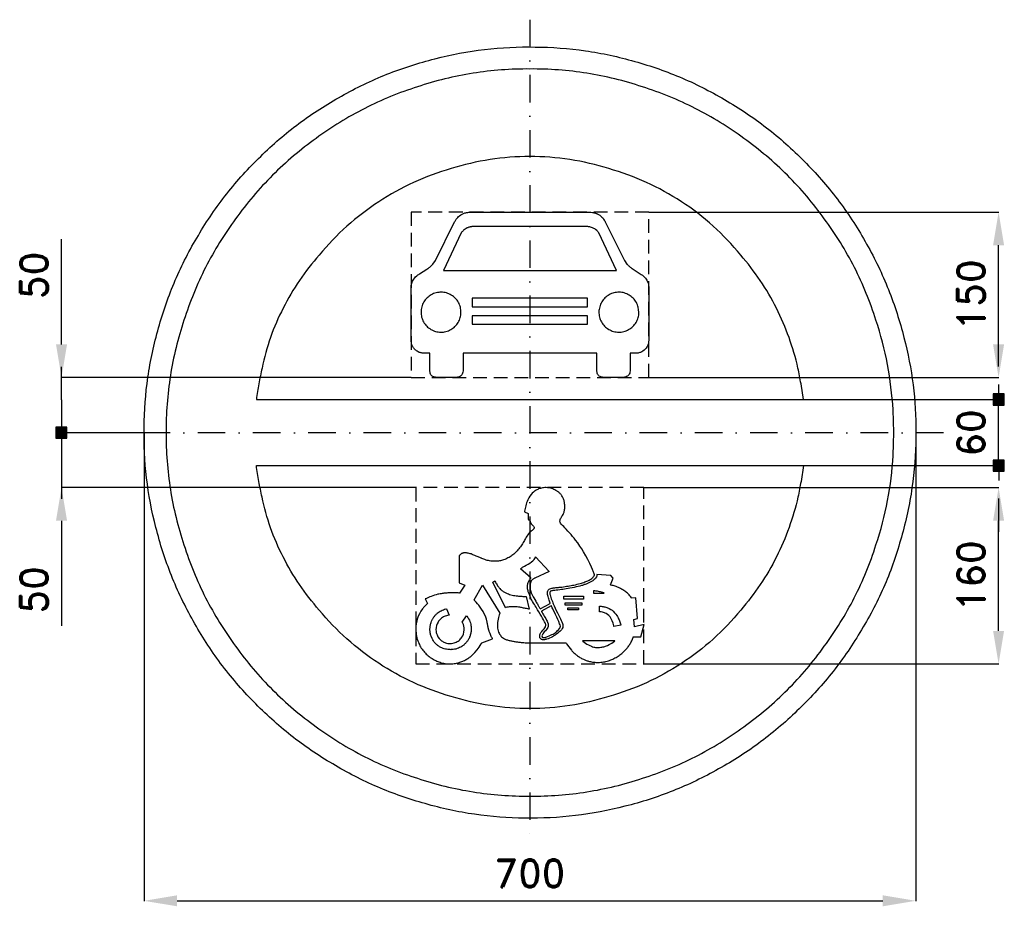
# Model space of a CAD drawing. Header units: millimetres. Extents: x -463 to 430, y -430 to 375.
import ezdxf

# ---------------------------------------------------------------- set-up
doc = ezdxf.new("R2010")
doc.units = ezdxf.units.MM
doc.header["$LTSCALE"] = 5
doc.linetypes.add('ČERCHOVANÁX2', pattern=[2, 1, -0.5, 0, -0.5])
doc.linetypes.add('ČÁRKOVANÁX2', pattern=[1.5, 1, -0.5])
doc.layers.add('Kóty', color=2, linetype='Continuous')
doc.layers.add('Značka', color=7, linetype='Continuous')
doc.styles.get("Standard").update_dxf_attribs({"font": 'romand.shx', "height": 25})
doc.dimstyles.get("Standard").update_dxf_attribs({"dimtxt": 25, "dimasz": 30, "dimexe": 0.18, "dimexo": 0.0625, "dimgap": 12.5, "dimtad": 1, "dimdec": 0, "dimzin": 0, "dimdsep": 46, "dimtxsty": 'Standard', "dimcen": 0.09, "dimadec": 0, "dimazin": 0, "dimtfac": 1, "dimtdec": 0, "dimtofl": 0, "dimtmove": 0, "dimatfit": 3, "dimfxl": 1, "dimtolj": 1, "dimtzin": 0, "dimarcsym": 0})

# ---------------------------------------------------------------- blocks, each defined once
blk = doc.blocks.new('*D2')
at = {"layer": 'Defpoints', "color": 0, "transparency": 16777216}
for p in [(107.78, 200.23), (425.04, 200.23), (107.78, 50.23)]:
    blk.add_point(p, dxfattribs=at)
at = {"layer": 'Kóty', "color": 0, "lineweight": -2, "transparency": 16777216}
for p, q in [((107.84, 200.23), (425.22, 200.23)), ((425.04, 80.23), (425.04, 170.23)), ((107.84, 50.23), (425.22, 50.23))]:
    blk.add_line(p, q, dxfattribs=at)
at = {"layer": 'Kóty', "color": 0, "transparency": 16777216}
for points in [[(420.04, 170.23), (430.04, 170.23), (425.04, 200.23)], [(420.04, 80.23), (430.04, 80.23), (425.04, 50.23)]]:
    blk.add_solid(points, dxfattribs=at)
at = {"layer": 'Kóty', "color": 0, "transparency": 16777216, "insert": (400.04, 125.23), "char_height": 25, "attachment_point": 5, "rotation": 90}
blk.add_mtext('\\A1;150', dxfattribs=at)
blk = doc.blocks.new('*D3')
at = {"layer": 'Defpoints', "color": 0, "transparency": 16777216}
for p in [(103.27, -49.78), (425.04, -49.78), (103.27, -209.78)]:
    blk.add_point(p, dxfattribs=at)
at = {"layer": 'Kóty', "color": 0, "lineweight": -2, "transparency": 16777216}
for p, q in [((103.33, -49.78), (425.22, -49.78)), ((425.04, -179.78), (425.04, -79.78)), ((103.33, -209.78), (425.22, -209.78))]:
    blk.add_line(p, q, dxfattribs=at)
at = {"layer": 'Kóty', "color": 0, "transparency": 16777216}
for points in [[(420.04, -79.78), (430.04, -79.78), (425.04, -49.78)], [(420.04, -179.78), (430.04, -179.78), (425.04, -209.78)]]:
    blk.add_solid(points, dxfattribs=at)
at = {"layer": 'Kóty', "color": 0, "transparency": 16777216, "insert": (400.04, -129.78), "char_height": 25, "attachment_point": 5, "rotation": 90}
blk.add_mtext('\\A1;160', dxfattribs=at)
blk = doc.blocks.new('*D4')
at = {"layer": 'Defpoints', "color": 0, "transparency": 16777216}
for p in [(-350.06, 0.01), (349.97, 0.23), (349.97, -424.82)]:
    blk.add_point(p, dxfattribs=at)
at = {"layer": 'Kóty', "color": 0, "lineweight": -2, "transparency": 16777216}
for p, q in [((349.97, 0.17), (349.97, -425)), ((-350.06, -0.05), (-350.06, -425)), ((-320.06, -424.82), (319.97, -424.82))]:
    blk.add_line(p, q, dxfattribs=at)
at = {"layer": 'Kóty', "color": 0, "transparency": 16777216}
for points in [[(-320.06, -419.82), (-320.06, -429.82), (-350.06, -424.82)], [(319.97, -419.82), (319.97, -429.82), (349.97, -424.82)]]:
    blk.add_solid(points, dxfattribs=at)
at = {"layer": 'Kóty', "color": 0, "transparency": 16777216, "insert": (-0.05, -399.82), "char_height": 25, "attachment_point": 5}
blk.add_mtext('\\A1;700', dxfattribs=at)

msp = doc.modelspace()

# ---------------------------------------------------------------- hatches: boundary and pattern name
at = {"layer": 'Kóty'}
h = msp.add_hatch(color=256, dxfattribs=at)
h.dxf.hatch_style = 1
h.paths.add_polyline_path([(420.04, 25.23), (430.04, 25.23), (430.04, 35.23), (420.04, 35.23)])
h = msp.add_hatch(color=256, dxfattribs=at)
h.dxf.hatch_style = 1
h.paths.add_polyline_path([(-430.1, -4.99), (-420.1, -4.99), (-420.1, 5.01), (-430.1, 5.01)])
h = msp.add_hatch(color=256, dxfattribs=at)
h.dxf.hatch_style = 1
h.paths.add_polyline_path([(420.22, -34.77), (430.22, -34.77), (430.22, -24.77), (420.22, -24.77)])

# ---------------------------------------------------------------- linework, layer by layer
for p, q in [((-424.92, 80.23), (-424.92, 175.71)), ((425.04, 60.23), (425.04, 154.52)), ((-424.92, 30.01), (-424.92, 60.01)), ((-107.91, 50.23), (-425.1, 50.23)), ((-424.92, 30.01), (-424.92, -59.99)), ((248.16, 30.23), (425.22, 30.23)), ((-350.06, 0.01), (-425.1, 0.01)), ((248.16, -29.77), (425.22, -29.77)), ((-103.69, -49.78), (-425.1, -49.78)), ((425.04, -59.77), (425.04, -89.77)), ((-424.92, -79.78), (-424.92, -175.26))]:
    msp.add_line(p, q, dxfattribs=at)
for points in [[(425.04, 43.85), (425.04, 35.23)], [(420.04, 35.23), (430.04, 25.23)], [(430.04, 35.23), (420.04, 25.23)], [(425.04, -29.77), (425.04, 30.23)], [(-430.1, 5.01), (-420.1, -4.99)], [(-420.1, 5.01), (-430.1, -4.99)], [(420.22, -24.77), (430.22, -34.77)], [(430.22, -24.77), (420.22, -34.77)], [(425.22, -34.77), (425.22, -43.38)]]:
    msp.add_lwpolyline(points, dxfattribs=at)
for points in [[(420.04, 25.23), (430.04, 25.23), (430.04, 35.23), (420.04, 35.23)], [(-430.1, -4.99), (-420.1, -4.99), (-420.1, 5.01), (-430.1, 5.01)], [(420.22, -34.77), (430.22, -34.77), (430.22, -24.77), (420.22, -24.77)]]:
    msp.add_lwpolyline(points, close=True, dxfattribs=at)
for points in [[(-429.92, 80.23), (-419.92, 80.23), (-424.92, 50.23)], [(-429.92, -79.78), (-419.92, -79.78), (-424.92, -49.78)]]:
    msp.add_solid(points, dxfattribs=at)
at = {"layer": 'Značka', "color": 6, "linetype": 'ČERCHOVANÁX2', "lineweight": 25, "ltscale": 5}
for p, q in [((-0.06, 375.01), (-0.06, -374.99)), ((374.94, 0.01), (-375.06, 0.01))]:
    msp.add_line(p, q, dxfattribs=at)
at = {"layer": 'Značka', "color": 5}
for points in [[(349.97, 0.23), (349.96, -2.06), (349.94, -4.35, -0.032172), (346.46, -49.98, -0.035727), (336.83, -94.77, -0.036662), (321.8, -138.03, -0.034747), (300.76, -178.72, -0.03404), (274.93, -216.54, -0.034454), (244.2, -250.47, -0.034562), (209.48, -280.33, -0.034429), (170.99, -305.14, -0.03439), (129.72, -324.99, -0.034416), (86.12, -339, -0.034424), (41.13, -347.49, -0.034416), (-4.61, -349.74, -0.034415), (-50.27, -346.29, -0.034415), (-95.03, -336.62, -0.034419), (-138.25, -321.48, -0.034416), (-178.98, -300.56, -0.034418), (-216.81, -274.74, -0.034416), (-250.74, -243.99, -0.034417), (-280.59, -209.27, -0.034415), (-305.4, -170.79, -0.034417), (-325.25, -129.52, -0.034417), (-339.26, -85.92, -0.034414), (-347.75, -40.93, -0.034418), (-350, 4.81, -0.034419), (-346.56, 50.47, -0.034417), (-336.89, 95.23, -0.034418), (-321.75, 138.45, -0.034416), (-300.82, 179.18, -0.034417), (-275.01, 217.01, -0.034413), (-244.26, 250.94, -0.034415), (-209.53, 280.79, -0.034415), (-171.05, 305.6, -0.034416), (-129.78, 325.45, -0.034416), (-86.18, 339.46, -0.034414), (-41.19, 347.95, -0.034419), (4.55, 350.2, -0.034416), (50.21, 346.76, -0.034419), (94.97, 337.09, -0.034414), (138.19, 321.95, -0.034414), (178.92, 301.02, -0.034418), (216.74, 275.21, -0.034408), (250.68, 244.46, -0.034415), (280.54, 209.73, -0.034491), (305.34, 171.25, -0.034422), (325.17, 129.99, -0.034082), (339.2, 86.38, -0.03279), (347.48, 43.61, -0.034265), (349.97, 0.23)], [(55.31, 200.23), (56.57, 200.05, -0.012933), (57.82, 199.82, -0.017296), (58.89, 199.55, -0.021898), (59.94, 199.21, -0.0251), (61.07, 198.72), (62.16, 198.12), (63.25, 197.41), (64.28, 196.62), (65.14, 195.85), (65.94, 195.01), (66.68, 194.08), (67.35, 193.09), (67.82, 192.29), (68.27, 191.48), (85.66, 156.55), (87.94, 153.19), (88.32, 152.79), (88.7, 152.39), (89.15, 151.95), (89.6, 151.52), (90.03, 151.14), (90.47, 150.76), (90.89, 150.42), (91.32, 150.09), (91.69, 149.81), (92.07, 149.54), (92.77, 149.08), (93.48, 148.64), (100.02, 144.41), (100.98, 143.77), (101.92, 143.1), (102.93, 142.28), (103.85, 141.37), (104.62, 140.46), (105.3, 139.5), (105.88, 138.54), (106.4, 137.54), (106.78, 136.67), (107.1, 135.78), (107.41, 134.63), (107.62, 133.45), (107.71, 132.92), (107.78, 132.38), (107.78, 84.07), (107.61, 82.63), (107.36, 81.2), (106.91, 79.66), (106.23, 78.2), (105.43, 76.98), (104.46, 75.87), (103.45, 74.93), (102.33, 74.11), (101.32, 73.5, -0.031349), (100.24, 73.01, -0.037186), (98.8, 72.57, -0.02473), (97.31, 72.31), (96.63, 72.23), (95.94, 72.15), (90.82, 72.16), (90.82, 56.26), (90.69, 55.13), (90.43, 54.03, -0.079557), (89.65, 52.56, -0.085166), (88.45, 51.43, -0.082705), (86.77, 50.65, -0.025908), (84.91, 50.23), (66.51, 50.23, -0.019269), (64.99, 50.54, -0.05959), (63.56, 51.07, -0.076981), (62.27, 52.05, -0.081007), (61.34, 53.36, -0.063371), (60.84, 54.77), (60.59, 56.26), (60.59, 72.16), (-60.65, 72.16), (-60.65, 56.26), (-60.79, 55.15), (-61.07, 54.06, -0.079323), (-61.88, 52.56, -0.085958), (-63.12, 51.4, -0.078935), (-64.76, 50.65, -0.024831), (-66.57, 50.23), (-84.97, 50.23, -0.020616), (-86.56, 50.54, -0.063573), (-88.05, 51.11, -0.077053), (-89.3, 52.08, -0.081499), (-90.2, 53.38, -0.064404), (-90.66, 54.78), (-90.88, 56.26), (-90.88, 72.16), (-96, 72.15), (-96.84, 72.24), (-97.67, 72.35, -0.024104), (-99.07, 72.62, -0.036686), (-100.41, 73.05, -0.031035), (-101.43, 73.52), (-102.39, 74.11, -0.028144), (-103.56, 74.98, -0.029247), (-104.62, 75.98, -0.034009), (-105.62, 77.15, -0.039932), (-106.43, 78.46, -0.041668), (-107.08, 79.97), (-107.49, 81.56), (-107.7, 82.81), (-107.84, 84.07), (-107.84, 132.38), (-107.75, 133.03), (-107.65, 133.69), (-107.43, 134.79), (-107.13, 135.87), (-106.82, 136.72), (-106.46, 137.54), (-105.91, 138.59), (-105.29, 139.59), (-104.57, 140.61), (-103.75, 141.54), (-102.79, 142.46), (-101.75, 143.27), (-100.92, 143.85), (-100.08, 144.41), (-93.54, 148.64), (-92.81, 149.1), (-92.09, 149.57), (-91.74, 149.82), (-91.38, 150.09), (-90.93, 150.44), (-90.48, 150.8), (-90.02, 151.19), (-89.58, 151.6), (-89.11, 152.04), (-88.67, 152.49), (-88.33, 152.84), (-88, 153.19), (-85.72, 156.55), (-68.33, 191.48), (-67.97, 192.12), (-67.61, 192.75), (-66.95, 193.79), (-66.2, 194.78), (-65.54, 195.51), (-64.82, 196.2), (-63.83, 197.03), (-62.77, 197.78, -0.023494), (-61.6, 198.48, -0.027237), (-60.36, 199.06, -0.028183), (-58.99, 199.54, -0.022841), (-57.57, 199.88, -0.011721), (-56.47, 200.07), (-55.37, 200.23), (55.31, 200.23)], [(78.36, 147.32), (62.36, 181.62), (61.88, 182.17), (61.39, 182.72), (60.51, 183.61), (59.55, 184.42), (58.7, 185.02), (57.8, 185.53), (56.81, 186.01), (55.8, 186.41), (54.87, 186.71, 0.021097), (53.92, 186.94, 0.021434), (52.93, 187.1, 0.017885), (51.92, 187.17, 0.009554), (51.14, 187.19), (50.36, 187.19), (-50.42, 187.19, 0.003699), (-51.31, 187.19, 0.011102), (-52.2, 187.16, 0.017833), (-53.18, 187.07, 0.02082), (-54.15, 186.91, 0.019989), (-55.07, 186.68, 0.017343), (-55.96, 186.38, 0.017529), (-56.92, 185.99), (-57.86, 185.53), (-58.81, 184.99), (-59.7, 184.36, 0.028285), (-60.71, 183.49), (-61.63, 182.52), (-62.03, 182.08), (-62.42, 181.62), (-78.42, 147.32), (78.36, 147.32)], [(-62.58, 109.48), (-62.77, 111.73, 0.029146), (-63.14, 113.94, 0.038455), (-63.85, 116.2, 0.034267), (-64.89, 118.34, 0.033143), (-66.18, 120.33, 0.034384), (-67.72, 122.13, 0.034699), (-69.48, 123.72, 0.034483), (-71.44, 125.06, 0.03439), (-73.55, 126.14, 0.034454), (-75.78, 126.93, 0.034392), (-78.1, 127.43, 0.034387), (-80.47, 127.61, 0.034433), (-82.83, 127.49, 0.034389), (-85.16, 127.05, 0.034366), (-87.42, 126.32, 0.034513), (-89.56, 125.3, 0.034383), (-91.55, 124.01, 0.034387), (-93.35, 122.46, 0.034405), (-94.94, 120.71, 0.034354), (-96.28, 118.75, 0.03444), (-97.36, 116.64, 0.034403), (-98.15, 114.4, 0.034416), (-98.65, 112.08, 0.034392), (-98.83, 109.72, 0.034485), (-98.71, 107.35, 0.034498), (-98.27, 105.02, 0.034398), (-97.54, 102.76, 0.034492), (-96.52, 100.63, 0.034496), (-95.23, 98.63, 0.034465), (-93.69, 96.83, 0.034372), (-91.93, 95.24, 0.034439), (-89.97, 93.91, 0.034394), (-87.86, 92.82, 0.034403), (-85.62, 92.04, 0.034429), (-83.3, 91.54, 0.034392), (-80.94, 91.36, 0.034485), (-78.57, 91.47, 0.034389), (-76.24, 91.91, 0.03443), (-73.98, 92.64, 0.034399), (-71.85, 93.67, 0.034413), (-69.85, 94.95, 0.03439), (-68.06, 96.5, 0.034402), (-66.46, 98.26, 0.034602), (-65.13, 100.21, 0.034418), (-64.04, 102.32, 0.033723), (-63.26, 104.56, 0.034456), (-62.75, 106.88, 0.037338), (-62.58, 109.24), (-62.58, 109.36), (-62.58, 109.48)], [(98.77, 109.48), (98.57, 111.73), (98.21, 113.94, 0.038357), (97.49, 116.2, 0.03422), (96.46, 118.34, 0.03323), (95.17, 120.33, 0.034464), (93.63, 122.13, 0.034663), (91.87, 123.72, 0.034425), (89.91, 125.06, 0.03439), (87.8, 126.14, 0.034438), (85.56, 126.93, 0.034379), (83.24, 127.43, 0.034387), (80.88, 127.61, 0.034434), (78.51, 127.49, 0.034381), (76.18, 127.05, 0.034366), (73.92, 126.32, 0.034489), (71.79, 125.3, 0.034327), (69.79, 124.01, 0.034355), (68, 122.46, 0.034481), (66.4, 120.71, 0.034354), (65.07, 118.75, 0.03444), (63.98, 116.64, 0.0345), (63.2, 114.4, 0.034416), (62.7, 112.08, 0.034495), (62.52, 109.72, 0.034433), (62.64, 107.35, 0.034346), (63.08, 105.02, 0.034496), (63.8, 102.76, 0.034446), (64.83, 100.63, 0.034323), (66.11, 98.63, 0.034503), (67.66, 96.83, 0.034474), (69.42, 95.24, 0.0345), (71.38, 93.91, 0.034394), (73.48, 92.82, 0.034384), (75.72, 92.04, 0.034429), (78.04, 91.54, 0.034382), (80.41, 91.36, 0.034485), (82.77, 91.47, 0.034381), (85.1, 91.91, 0.034444), (87.36, 92.64, 0.034355), (89.5, 93.67, 0.034386), (91.49, 94.95, 0.034457), (93.29, 96.5, 0.034362), (94.88, 98.26, 0.03456), (96.22, 100.21, 0.034463), (97.3, 102.32, 0.033723), (98.09, 104.56, 0.034456), (98.59, 106.88, 0.037235), (98.77, 109.24), (98.77, 109.36), (98.77, 109.48)], [(93.63, -185.21), (100.5, -185.22), (103.42, -173.95), (94.93, -176.2), (94.2, -169.45), (97.59, -168.47), (96.15, -149.82), (92.18, -150.15), (92.08, -150), (91.98, -149.84), (91.33, -148.86), (90.62, -147.91), (89.96, -147.12), (89.25, -146.36), (88.48, -145.63), (87.67, -144.95), (86.93, -144.38), (86.16, -143.84), (85.21, -143.2), (84.24, -142.58), (84.05, -142.46), (83.86, -142.35), (83.71, -142.25), (83.55, -142.16), (83.25, -141.98), (82.93, -141.8), (82.16, -141.37), (81.37, -140.97), (80.32, -140.48), (79.25, -140.04), (78.19, -139.63), (77.11, -139.25), (76.24, -138.97), (75.37, -138.71), (74.43, -138.45), (73.49, -138.2), (73.32, -138.16), (73.16, -138.12), (75.52, -131.96), (73.46, -129.59), (60.77, -128.62), (60.75, -128.91), (60.72, -129.2, -0.074234), (60.32, -130.62), (59.55, -131.89, -0.054898), (58.33, -133.23, -0.034166), (56.89, -134.34, -0.030923), (54.61, -135.7, -0.02204), (52.19, -136.82, -0.016973), (49.52, -137.84, -0.012899), (46.79, -138.7), (45.2, -139.15), (43.59, -139.56), (41.9, -139.95), (40.19, -140.31), (38.14, -140.71), (36.09, -141.1), (34.49, -141.39), (32.89, -141.67), (31.31, -141.93), (29.73, -142.17), (28.43, -142.35), (27.12, -142.52), (25.38, -142.74, -0.004948), (23.63, -142.92), (22.49, -143.03), (21.34, -143.15), (20.57, -143.24, 0.023742), (19.81, -143.4), (19.39, -143.52), (18.99, -143.69), (18.75, -143.82), (18.54, -143.99), (18.36, -144.17), (18.21, -144.39), (18.12, -144.58), (18.05, -144.78), (17.98, -145.23), (17.99, -145.68), (18.08, -146.39), (18.22, -147.09), (18.53, -148.28), (18.89, -149.46), (19.32, -150.74), (19.79, -152.01), (20.27, -153.24), (20.76, -154.45), (21.03, -155.1), (21.31, -155.75), (21.57, -156.38), (21.85, -157), (22.84, -159.19), (23.87, -161.36), (24.8, -163.28), (25.74, -165.21), (26.65, -167.08), (27.53, -168.97), (28.13, -170.35), (28.75, -171.73), (29.39, -173.16, -0.0646), (29.81, -174.65), (29.86, -175.65), (29.67, -176.62), (29.16, -177.74), (28.43, -178.75), (27.36, -179.97), (26.19, -181.09), (24.9, -182.18), (23.53, -183.19), (22.87, -183.65), (22.2, -184.08), (21.34, -184.6), (20.47, -185.09), (19.12, -185.77), (17.74, -186.39), (16.43, -186.91), (15.1, -187.35, -0.022573), (13.84, -187.68, -0.034074), (12.55, -187.86, -0.035875), (11.68, -187.87, -0.056644), (10.83, -187.72), (10.47, -187.6), (10.14, -187.43), (9.72, -187.07), (9.38, -186.63, -0.087165), (8.87, -185.43, -0.08812), (8.8, -184.14), (8.97, -183.28), (9.3, -182.48), (9.94, -181.41), (10.72, -180.43), (11.79, -179.22), (12.84, -178), (13.46, -177.16), (13.97, -176.26), (14.21, -175.61), (14.33, -174.94), (14.28, -174.09), (14.04, -173.25), (13.66, -172.36), (13.22, -171.51), (12.35, -169.89), (11.47, -168.28), (10.39, -166.38), (9.28, -164.51), (8.11, -162.55), (6.93, -160.6), (6.24, -159.47), (5.54, -158.34), (4.79, -157.13), (4.04, -155.92), (3.17, -154.54), (2.33, -153.15), (1.73, -152.06), (1.17, -150.95), (0.65, -149.84), (0.17, -148.72), (-0.21, -147.78), (-0.58, -146.83), (-1.06, -145.54), (-1.51, -144.24), (-1.77, -143.37), (-1.98, -142.48), (-2.11, -141.77), (-2.19, -141.05), (-2.24, -140.36), (-2.26, -139.67), (-2.24, -139.16), (-2.21, -138.65), (-2.15, -138.07), (-2.05, -137.49), (-1.86, -136.7), (-1.61, -135.93), (-1.37, -135.32), (-1.1, -134.71), (-0.81, -134.13), (-0.5, -133.56), (-0.23, -133.12), (0.04, -132.68), (0.34, -132.24), (0.64, -131.8), (0.7, -131.72), (0.75, -131.65), (-8.69, -123.49), (-8.5, -123.33), (-8.3, -123.16, -0.02978), (-6.77, -122.03), (-5.13, -121.04), (-3.43, -120.09), (-1.72, -119.16), (-0.09, -118.22), (1.49, -117.18), (2.7, -116.23, 0.04157), (3.77, -115.12), (4.45, -114.15), (4.93, -113.07), (4.99, -112.84), (5.05, -112.61), (17.5, -125.88), (4.34, -131.91), (4.12, -132.01), (3.9, -132.12, 0.043485), (2.77, -132.83, 0.054262), (1.8, -133.75), (1.21, -134.51), (0.76, -135.35), (0.41, -136.26), (0.19, -137.21), (0.07, -138.15), (0.04, -139.1), (0.05, -139.49), (0.06, -139.88), (0.09, -140.3), (0.12, -140.71), (0.26, -141.88), (0.49, -143.04), (0.8, -144.14), (1.19, -145.22), (1.7, -146.46), (2.27, -147.67), (2.83, -148.77), (3.41, -149.86), (4.3, -151.4), (5.21, -152.92), (5.75, -153.82), (6.28, -154.72), (6.66, -155.37), (7.04, -156.03), (7.41, -156.66), (7.77, -157.29), (8.08, -157.81), (8.4, -158.32), (8.76, -158.91), (9.14, -159.5), (9.21, -159.61), (9.29, -159.72), (18.36, -154.87), (18.32, -154.78), (18.28, -154.68), (17.95, -153.81), (17.63, -152.93), (17.28, -151.88), (16.96, -150.82), (16.64, -149.7), (16.35, -148.58), (16.16, -147.74), (16, -146.9), (15.87, -146.06), (15.83, -145.21), (15.92, -144.29), (16.21, -143.42), (16.53, -142.86), (16.95, -142.38), (17.46, -141.97), (18.03, -141.65), (18.87, -141.3), (19.75, -141.05), (20.35, -140.93), (20.94, -140.83), (21.8, -140.72), (22.66, -140.63), (23.55, -140.55), (24.43, -140.46), (25.15, -140.39), (25.87, -140.31), (26.51, -140.24), (27.16, -140.17), (27.58, -140.12), (28.01, -140.06), (28.38, -140.02), (28.75, -139.97), (30.27, -139.77), (31.79, -139.55), (33.15, -139.34), (34.52, -139.12), (35.95, -138.87), (37.38, -138.62), (38.56, -138.39), (39.74, -138.16), (41.25, -137.86), (42.75, -137.53), (44.12, -137.21), (45.47, -136.85), (46.59, -136.52), (47.7, -136.17), (48.79, -135.79), (49.87, -135.39), (50.71, -135.05), (51.56, -134.7), (52.59, -134.25), (53.61, -133.77), (54.49, -133.29), (55.33, -132.75), (56.02, -132.23), (56.68, -131.67), (57.24, -131.12), (57.75, -130.52), (58.05, -130.09), (58.29, -129.63), (58.38, -129.38), (58.44, -129.12), (58.45, -128.96), (58.43, -128.8), (58.42, -128.73), (58.4, -128.67), (58.29, -128.31), (58.18, -127.96), (57.92, -127.18), (57.64, -126.41), (56.75, -124.16), (55.79, -121.94), (54.18, -118.5), (52.47, -115.11), (50.57, -111.55), (48.57, -108.04), (46.97, -105.38), (45.31, -102.76), (43.43, -99.99), (41.42, -97.32), (40.06, -95.68), (38.66, -94.07), (37.23, -92.45), (35.78, -90.84), (34.29, -89.2), (32.79, -87.56), (31.7, -86.36), (30.59, -85.18), (29.48, -84.04), (28.4, -82.85), (27.79, -82.06), (27.36, -81.19), (27.21, -80.56), (27.19, -79.92), (27.27, -79.29), (27.44, -78.68), (27.77, -77.88), (28.18, -77.12), (28.59, -76.45), (29.02, -75.78), (29.53, -74.99), (30, -74.18), (30.5, -73.17), (30.89, -72.11), (31.12, -71.26), (31.29, -70.4), (31.41, -69.54), (31.47, -68.67), (31.5, -67.94), (31.5, -67.22), (31.49, -66.25), (31.46, -65.28, 0.039101), (31.07, -62.25, 0.056634), (30.13, -59.36, 0.048998), (28.96, -57.22, 0.041703), (27.41, -55.31, 0.038886), (25.59, -53.62, 0.038553), (23.53, -52.25, 0.030468), (21.71, -51.32, 0.027857), (19.78, -50.62, 0.03563), (17.18, -50, 0.038033), (14.52, -49.77, 0.032047), (12.39, -49.85, 0.033767), (10.3, -50.21, 0.027771), (8.63, -50.68, 0.026711), (7.03, -51.34, 0.025988), (5.52, -52.13, 0.025857), (4.1, -53.08), (3.05, -53.92), (2.07, -54.85), (0.96, -56.11), (-0.02, -57.47), (-1.05, -59.15), (-1.94, -60.89), (-2.52, -62.22), (-3.03, -63.57), (-3.45, -64.91), (-3.82, -66.27), (-4.09, -67.42), (-4.33, -68.57), (-4.6, -69.91), (-4.86, -71.25), (-4.91, -71.51), (-4.95, -71.76), (-1.57, -73.25), (-1.66, -78.79), (-1.57, -78.8), (-1.48, -78.81, -0.048168), (-1.1, -78.9), (-0.75, -79.07), (-0.49, -79.27), (-0.27, -79.51), (-0.06, -79.83), (0.11, -80.18), (0.3, -80.66), (0.47, -81.15), (0.6, -81.51), (0.74, -81.86), (0.94, -82.28), (1.2, -82.69), (1.59, -83.17), (2.02, -83.62), (2.43, -84.04), (2.83, -84.47), (3.19, -84.87), (3.52, -85.3), (3.7, -85.59), (3.84, -85.91), (3.87, -86.05), (3.88, -86.19), (3.85, -86.38), (3.77, -86.57), (3.6, -86.82), (3.4, -87.05), (3.11, -87.39), (2.81, -87.72), (2.49, -88.04), (2.16, -88.35), (1.83, -88.65), (1.5, -88.93), (1.3, -89.09), (1.11, -89.25), (0.9, -89.42), (0.69, -89.58), (-0.38, -90.55), (-1.33, -91.63), (-2.09, -92.64), (-2.79, -93.69), (-3.45, -94.79), (-4.08, -95.9), (-4.55, -96.77), (-5.01, -97.64), (-5.55, -98.63), (-6.1, -99.62, -0.029621), (-8.66, -103.59, -0.032922), (-11.7, -107.21, -0.032154), (-14.72, -110.09, -0.035332), (-18.1, -112.54, -0.040023), (-21.9, -114.57, -0.045117), (-25.98, -115.93, -0.039623), (-29.6, -116.55, -0.036973), (-33.28, -116.61, -0.042115), (-37.71, -116.03, -0.040465), (-41.97, -114.74), (-42.79, -114.42), (-43.6, -114.09), (-43.72, -114.04), (-43.83, -113.99), (-44.07, -113.89), (-44.3, -113.79), (-44.89, -113.54), (-45.48, -113.29), (-46.28, -112.95), (-47.07, -112.61), (-47.89, -112.26), (-48.7, -111.92), (-49.36, -111.64), (-50.03, -111.37), (-50.87, -111.02), (-51.71, -110.67), (-52.59, -110.32), (-53.48, -109.99), (-54.33, -109.72), (-55.2, -109.5), (-56.09, -109.3), (-56.98, -109.14), (-57.68, -109.05), (-58.38, -109, 0.019944), (-59.17, -108.98, 0.029439), (-59.97, -109.05, 0.025288), (-60.53, -109.15), (-61.09, -109.31), (-61.55, -109.49), (-61.99, -109.7), (-62.42, -109.94), (-62.83, -110.22), (-63.15, -110.45), (-63.45, -110.7), (-63.75, -110.98), (-64.03, -111.28), (-64.08, -111.33), (-64.12, -111.38), (-64.12, -136.33), (-59.02, -138.19), (-63.87, -145.45), (-64.08, -145.43), (-64.29, -145.42, 0.008072), (-65.88, -145.31, 0.006752), (-67.47, -145.25, 0.005868), (-69.1, -145.22, 0.005266), (-70.72, -145.24, 0.005259), (-72.37, -145.28, 0.005265), (-74.01, -145.36, 0.004275), (-75.3, -145.44, 0.004667), (-76.58, -145.54, 0.005953), (-78.07, -145.69, 0.006461), (-79.56, -145.88, 0.0104), (-81.56, -146.2, 0.012907), (-83.54, -146.6), (-85.09, -146.99), (-86.62, -147.44), (-88.13, -147.94), (-89.61, -148.48), (-90.81, -148.95), (-92, -149.44), (-93.31, -150), (-94.6, -150.57), (-94.84, -150.68), (-95.07, -150.78), (-92.9, -154.87), (-93.23, -155.17), (-93.55, -155.47), (-95.6, -157.55, 0.023663), (-97.47, -159.81), (-98.98, -161.95), (-100.27, -164.24), (-101.35, -166.58), (-102.19, -169.03), (-102.72, -171.07), (-103.1, -173.15), (-103.41, -175.94), (-103.48, -178.74, 0.045044), (-102.92, -184.54, 0.052103), (-101.27, -190.12, 0.04344), (-99.19, -194.35, 0.03927), (-96.44, -198.2, 0.037767), (-93.2, -201.61, 0.039048), (-89.48, -204.49, 0.03154), (-86.21, -206.4, 0.03027), (-82.73, -207.91, 0.039991), (-78.08, -209.24, 0.045344), (-73.28, -209.77, 0.043234), (-68.78, -209.54, 0.04026), (-64.38, -208.57, 0.031209), (-60.99, -207.36, 0.031155), (-57.79, -205.74, 0.030192), (-54.78, -203.76, 0.028168), (-52.01, -201.44), (-49.91, -199.34), (-47.99, -197.07), (-46.05, -194.43), (-44.33, -191.64), (-44.04, -191.12), (-43.76, -190.61), (-34.05, -186.94), (-34.09, -186.88), (-34.12, -186.81), (-34.46, -186.2), (-34.78, -185.57), (-35.16, -184.78), (-35.52, -183.98), (-35.91, -183.11), (-36.27, -182.24), (-36.53, -181.57), (-36.78, -180.9), (-36.99, -180.3), (-37.17, -179.69), (-37.19, -179.59), (-37.21, -179.5), (-37.24, -179.41), (-37.26, -179.31), (-37.31, -179.12), (-37.36, -178.92), (-37.49, -178.39), (-37.62, -177.86), (-37.8, -177.08), (-37.99, -176.31), (-38.18, -175.49), (-38.37, -174.68), (-38.51, -174.02), (-38.64, -173.36), (-38.79, -172.56), (-38.94, -171.76), (-39.57, -169.09), (-40.47, -166.5), (-41.44, -164.32), (-42.58, -162.22), (-43.85, -160.15), (-45.23, -158.14), (-46.38, -156.59), (-47.59, -155.09), (-48.87, -153.58), (-50.2, -152.12), (-50.43, -151.87), (-50.66, -151.63), (-43.14, -138.38), (-27.39, -163.8), (-27.4, -163.84), (-27.41, -163.87), (-27.62, -164.53), (-27.83, -165.2), (-28.17, -166.41), (-28.48, -167.63), (-28.83, -169.21), (-29.12, -170.81), (-29.33, -172.23), (-29.47, -173.65), (-29.56, -175.46), (-29.47, -177.26), (-29.29, -178.54), (-28.96, -179.8), (-28.58, -180.86), (-28.11, -181.88), (-27.55, -182.87), (-26.9, -183.81), (-26.33, -184.51), (-25.7, -185.15), (-24.85, -185.87), (-23.93, -186.49, 0.054075), (-21.17, -187.79, 0.02724), (-18.2, -188.63, 0.013942), (-15.16, -189.27, 0.011777), (-12.11, -189.76, 0.009979), (-8.88, -190.15, 0.007823), (-5.63, -190.42, 0.004976), (-3.16, -190.57, 0.004492), (-0.69, -190.67, 0.004346), (1.59, -190.73, 0.005199), (3.87, -190.75), (4.21, -190.75), (4.56, -190.74), (32.52, -190.54), (32.81, -190.98), (33.1, -191.43), (35.19, -194.42), (37.51, -197.24, 0.023613), (39.89, -199.72, 0.025918), (42.51, -201.94, 0.028378), (45.35, -203.92, 0.03089), (48.41, -205.55, 0.025872), (51.09, -206.65, 0.023665), (53.87, -207.47, 0.031804), (57.77, -208.21, 0.033853), (61.74, -208.43, 0.041363), (66.56, -208.04, 0.039755), (71.26, -206.88, 0.032856), (75.2, -205.34, 0.029538), (78.93, -203.33, 0.029285), (82.47, -200.9, 0.031505), (85.69, -198.05, 0.026187), (88, -195.55, 0.026633), (90.04, -192.8, 0.031378), (91.87, -189.71, 0.038654), (93.24, -186.41), (93.44, -185.81), (93.63, -185.21)], [(-33.65, -135.64), (-31.94, -134.46), (-31.87, -134.57), (-31.81, -134.68), (-31.34, -135.51), (-30.87, -136.34), (-30.39, -137.16), (-29.89, -137.98), (-29.37, -138.79), (-28.83, -139.59), (-28.39, -140.2), (-27.92, -140.79), (-27.33, -141.46), (-26.7, -142.09, 0.044582), (-24.42, -143.91, 0.038175), (-21.87, -145.34, 0.027235), (-19.62, -146.29, 0.022237), (-17.29, -147.01, 0.018422), (-14.88, -147.57, 0.014979), (-12.44, -147.96, 0.009667), (-10.46, -148.19, 0.007624), (-8.47, -148.35, 0.005926), (-6.39, -148.47, 0.004223), (-4.31, -148.55), (-3.95, -148.56), (-3.59, -148.57), (-0.63, -160.01), (-0.79, -159.99), (-0.94, -159.97), (-1.99, -159.81), (-3.03, -159.62), (-3.98, -159.44), (-4.93, -159.24), (-5.87, -159.04), (-6.82, -158.84), (-7.58, -158.69), (-8.35, -158.54), (-9.36, -158.37), (-10.36, -158.22), (-11.78, -158.04, 0.0092), (-13.2, -157.92, 0.008738), (-14.4, -157.85, 0.009849), (-15.6, -157.82, 0.011267), (-16.8, -157.84, 0.013125), (-18, -157.92, 0.011311), (-18.95, -158.03), (-19.9, -158.17), (-20.89, -158.38), (-21.87, -158.64), (-22.04, -158.69), (-22.21, -158.74), (-33.65, -135.64)], [(-57.6, -166.17), (-57.46, -166.33), (-57.32, -166.49), (-56.43, -167.62), (-55.65, -168.83), (-55.02, -170.01), (-54.49, -171.24), (-54.06, -172.5), (-53.73, -173.78), (-53.53, -174.83), (-53.39, -175.89), (-53.29, -177.23), (-53.29, -178.58, -0.046033), (-53.68, -181.99, -0.049483), (-54.72, -185.28, -0.041413), (-55.98, -187.81, -0.038929), (-57.63, -190.1, -0.03856), (-59.59, -192.15, -0.040427), (-61.84, -193.87, -0.033289), (-63.84, -195.01, -0.031963), (-65.97, -195.88, -0.03618), (-68.44, -196.54, -0.040067), (-70.96, -196.82, -0.006021), (-71.43, -196.84, -0.001831), (-71.9, -196.85), (-72.34, -196.84), (-72.79, -196.83, -0.012259), (-73.68, -196.77), (-74.56, -196.68, -0.027647), (-76.7, -196.28, -0.029321), (-78.78, -195.65, -0.039762), (-81.37, -194.5, -0.040911), (-83.75, -192.94, -0.041804), (-85.87, -191.06, -0.043021), (-87.63, -188.85, -0.035689), (-88.82, -186.85), (-89.71, -184.7, -0.044415), (-90.47, -181.68, -0.041427), (-90.71, -178.56, -0.04198), (-90.47, -175.35, -0.04364), (-89.7, -172.23, -0.03563), (-88.73, -169.85, -0.035671), (-87.44, -167.64, -0.035545), (-85.89, -165.62, -0.03609), (-84.06, -163.85, -0.028904), (-82.42, -162.59, -0.027091), (-80.65, -161.53, -0.030074), (-78.59, -160.57, -0.032676), (-76.43, -159.87), (-76.03, -159.77), (-75.63, -159.67), (-73.38, -165.54), (-73.66, -165.56), (-73.94, -165.59, 0.04527), (-75.88, -165.99, 0.043428), (-77.73, -166.73, 0.040271), (-79.4, -167.7, 0.037025), (-80.9, -168.91, 0.036418), (-82.25, -170.33, 0.037637), (-83.38, -171.93), (-84.12, -173.32), (-84.69, -174.8), (-85.15, -176.77), (-85.27, -178.8, 0.049783), (-85.02, -181.13, 0.048459), (-84.32, -183.38), (-83.46, -185.12), (-82.34, -186.7, 0.039322), (-81, -188.1, 0.040855), (-79.46, -189.28, 0.034178), (-78.09, -190.06, 0.034554), (-76.63, -190.65, 0.044049), (-74.63, -191.12, 0.041158), (-72.56, -191.26, 0.047594), (-70.11, -191.02, 0.048447), (-67.76, -190.33, 0.03938), (-66, -189.5, 0.040086), (-64.39, -188.4, 0.040104), (-62.99, -187.1, 0.040928), (-61.81, -185.59), (-61.02, -184.24), (-60.41, -182.81), (-59.87, -180.83), (-59.66, -178.8), (-59.66, -177.79), (-59.75, -176.8), (-59.86, -176.03), (-60.01, -175.27), (-60.2, -174.56), (-60.43, -173.87), (-60.62, -173.36), (-60.84, -172.86), (-61.07, -172.38), (-61.33, -171.91), (-61.38, -171.83), (-61.42, -171.75), (-57.6, -166.17)], [(10.37, -161.93), (10.45, -162.07), (10.53, -162.2), (11.13, -163.24), (11.73, -164.28), (12.36, -165.35), (12.99, -166.42), (13.61, -167.49), (14.22, -168.57), (14.66, -169.37), (15.1, -170.18), (15.54, -171.04), (15.95, -171.93), (16.42, -173.36, -0.073669), (16.55, -174.84), (16.42, -175.76), (16.12, -176.65), (15.63, -177.59), (15.01, -178.45), (14, -179.6), (12.94, -180.7), (12.17, -181.53), (11.51, -182.43), (11.2, -182.98), (10.97, -183.57), (10.8, -184.33), (10.91, -185.08), (11.11, -185.47), (11.42, -185.75), (11.82, -185.89, 0.042972), (12.26, -185.91, 0.046147), (13.38, -185.79, 0.026412), (14.45, -185.51, 0.018865), (15.92, -185.01), (17.36, -184.41), (18.61, -183.83), (19.84, -183.21), (20.91, -182.66), (21.94, -182.04), (22.72, -181.49), (23.47, -180.9), (24.26, -180.22), (25.02, -179.51), (25.76, -178.75), (26.46, -177.95), (26.98, -177.22), (27.4, -176.43), (27.47, -176.23), (27.53, -176.02), (27.56, -175.72), (27.55, -175.41), (27.3, -174.35), (26.88, -173.34), (26.05, -171.39), (25.23, -169.46), (24.21, -167.2), (23.14, -164.95), (22.1, -162.8), (21.07, -160.65), (20.64, -159.75), (20.21, -158.85), (19.84, -158.07), (19.47, -157.29), (19.4, -157.13), (19.32, -156.97), (10.37, -161.93)], [(63.08, -157.5), (63.33, -157.49), (63.59, -157.49, -0.024017), (65.36, -157.57, -0.025855), (67.12, -157.83, -0.025397), (68.76, -158.22, -0.025253), (70.35, -158.77, -0.025554), (71.89, -159.47), (73.35, -160.32), (74.48, -161.11), (75.54, -162), (76.79, -163.27), (77.92, -164.66), (78.69, -165.74), (79.39, -166.86), (79.93, -167.8), (80.42, -168.76), (80.86, -169.73), (81.27, -170.72), (81.57, -171.53), (81.85, -172.35), (82.12, -173.25), (82.37, -174.15), (82.41, -174.31), (82.45, -174.47), (76.04, -175.9), (75.97, -175.54), (75.9, -175.17), (75.36, -172.84), (74.57, -170.57), (73.72, -168.77), (72.62, -167.11), (71.52, -165.85), (70.24, -164.78), (68.96, -163.98, 0.032494), (67.58, -163.36, 0.038519), (65.67, -162.79, 0.035), (63.71, -162.5), (63.37, -162.48), (63.02, -162.45), (63.08, -157.5)], [(47.69, -188.82), (47.84, -188.96), (48, -189.09), (49.19, -190.04), (50.42, -190.94), (51.67, -191.76), (52.97, -192.52), (54.32, -193.2), (55.71, -193.79), (56.82, -194.18), (57.96, -194.48, 0.026019), (59.36, -194.73, 0.022789), (60.79, -194.84, 0.030419), (63.02, -194.79, 0.025236), (65.23, -194.49, 0.018641), (66.93, -194.13, 0.020275), (68.61, -193.63, 0.020096), (70.21, -193.03), (71.76, -192.3), (72.97, -191.64), (74.15, -190.92), (75.39, -190.07), (76.59, -189.16), (76.81, -188.99), (77.02, -188.82), (47.69, -188.82)]]:
    msp.add_lwpolyline(points, format="xyb", dxfattribs=at)
at = {"layer": 'Značka', "color": 1}
for points in [[(329.97, 0.23), (329.8, 10.6), (329.32, 20.95, 0.032004), (324.24, 62.05, 0.033535), (313.82, 102.21, 0.04239), (294.26, 150.16, 0.041754), (266.95, 194.2, 0.041471), (233.46, 233.73, 0.041392), (193.94, 267.21, 0.041328), (149.88, 294.44, 0.04132), (101.95, 314.08, 0.041318), (51.62, 326.37, 0.041312), (-0.03, 330.23, 0.041305), (-51.69, 326.37, 0.041307), (-102.01, 314.08, 0.04131), (-149.94, 294.44, 0.04131), (-194, 267.21, 0.041303), (-233.52, 233.72, 0.041303), (-267.01, 194.2, 0.041306), (-294.24, 150.14, 0.04131), (-313.88, 102.21, 0.041305), (-326.17, 51.89, 0.041307), (-330.03, 0.23, 0.041307), (-326.17, -51.43, 0.041305), (-313.88, -101.75, 0.04131), (-294.24, -149.68, 0.041306), (-267.01, -193.74, 0.041308), (-233.52, -233.25, 0.041308), (-194, -266.74, 0.041307), (-149.94, -293.98, 0.041306), (-102.01, -313.61, 0.041309), (-51.69, -325.9, 0.041306), (-0.03, -329.77, 0.041306), (51.63, -325.9, 0.041308), (101.95, -313.61, 0.04131), (149.88, -293.98, 0.041303), (193.94, -266.74, 0.041306), (233.46, -233.25, 0.041333), (266.95, -193.74, 0.041305), (294.18, -149.68, 0.041192), (313.82, -101.75, 0.033397), (324.33, -61.59, 0.03431), (329.32, -20.49), (329.81, -10.14), (329.97, 0.23)], [(-248.22, 30.23), (248.16, 30.23), (245.82, 44.54, 0.011946), (243.02, 58.76, 0.061666), (223.5, 113.09, 0.06209), (191.1, 161.38, 0.077183), (137.36, 209.8, 0.077134), (71.48, 239.78, 0.076956), (-0.07, 250.78, 0.076716), (-71.54, 239.78, 0.076413), (-137.23, 209.7, 0.075081), (-191.16, 161.38, 0.062078), (-223.9, 113.15, 0.067511), (-243.08, 58.76, 0.013588), (-245.91, 44.54, 0.004532), (-248.22, 30.23)], [(-248.22, -29.77), (248.16, -29.77), (245.82, -44.08, -0.011946), (243.02, -58.3, -0.061666), (223.5, -112.63, -0.06209), (191.1, -160.92, -0.077182), (137.36, -209.34, -0.077133), (71.48, -239.32, -0.076956), (-0.07, -250.31, -0.076716), (-71.54, -239.32, -0.076411), (-137.23, -209.24, -0.075081), (-191.16, -160.92, -0.062078), (-223.9, -112.69, -0.067511), (-243.08, -58.3, -0.013588), (-245.91, -44.08, -0.004532), (-248.22, -29.77)]]:
    msp.add_lwpolyline(points, format="xyb", dxfattribs=at)
at = {"layer": 'Značka', "color": 6, "linetype": 'ČÁRKOVANÁX2', "ltscale": 2.5}
for points in [[(-107.84, 50.23), (107.78, 50.23), (107.78, 200.23), (-107.84, 200.23)], [(-103.63, -209.78), (103.27, -209.78), (103.27, -49.78), (-103.63, -49.78)]]:
    msp.add_lwpolyline(points, close=True, dxfattribs=at)
at = {"layer": 'Značka', "color": 5}
for points in [[(52.27, 114.26), (52.27, 122.37), (-52.33, 122.37), (-52.33, 114.26), (52.27, 114.26)], [(52.27, 98.69), (52.27, 106.32), (-52.33, 106.32), (-52.33, 98.69), (52.27, 98.69)], [(30.69, -148.16), (48.65, -148.16), (48.65, -150.93), (30.69, -150.93), (30.69, -148.16)], [(57.66, -143.44), (57.66, -145.5), (67.32, -145.51), (67.16, -145.45), (67, -145.39), (65.98, -145.02), (64.95, -144.69), (64.04, -144.43), (63.13, -144.21), (62.23, -144.02), (61.32, -143.87), (60.56, -143.76), (59.79, -143.66), (58.9, -143.56), (58, -143.47), (57.83, -143.45), (57.66, -143.44)], [(31.94, -154.28), (47.06, -154.28), (47.06, -156.52), (31.94, -156.52), (31.94, -154.28)], [(34.33, -158.87), (43.88, -158.87), (43.88, -160.65), (34.33, -160.65), (34.33, -158.87)]]:
    msp.add_lwpolyline(points, dxfattribs=at)

# ---------------------------------------------------------------- texts
at = {"layer": 'Kóty', "char_height": 25, "attachment_point": 5, "rotation": 90}
for s, insert in [('\\A1;50', (-449.92, 142.97)), ('\\A1;60', (400.04, -0.13)), ('\\A1;50', (-449.92, -142.52))]:
    msp.add_mtext(s, dxfattribs=dict(at, insert=insert))

# ---------------------------------------------------------------- dimensions: what is measured, and where the dimension line sits
at = {"layer": 'Kóty'}
for base, p1, p2, picture, middle in [((425.04, 200.23), (107.78, 50.23), (107.78, 200.23), '*D2', (400.04, 125.23)), ((425.04, -49.78), (103.27, -209.78), (103.27, -49.78), '*D3', (400.04, -129.78))]:
    dim = msp.add_linear_dim(base=base, p1=p1, p2=p2, angle=90, dimstyle='Standard', dxfattribs=at)
    dim.commit()
    dim.dimension.update_dxf_attribs({"geometry": picture, "text_midpoint": middle})
dim = msp.add_linear_dim(base=(349.97, -424.82), p1=(-350.06, 0.01), p2=(349.97, 0.23), dimstyle='Standard', dxfattribs=at)
dim.commit()
dim.dimension.update_dxf_attribs({"geometry": '*D4', "text_midpoint": (-0.05, -399.82)})

doc.saveas('drawing.dxf')
